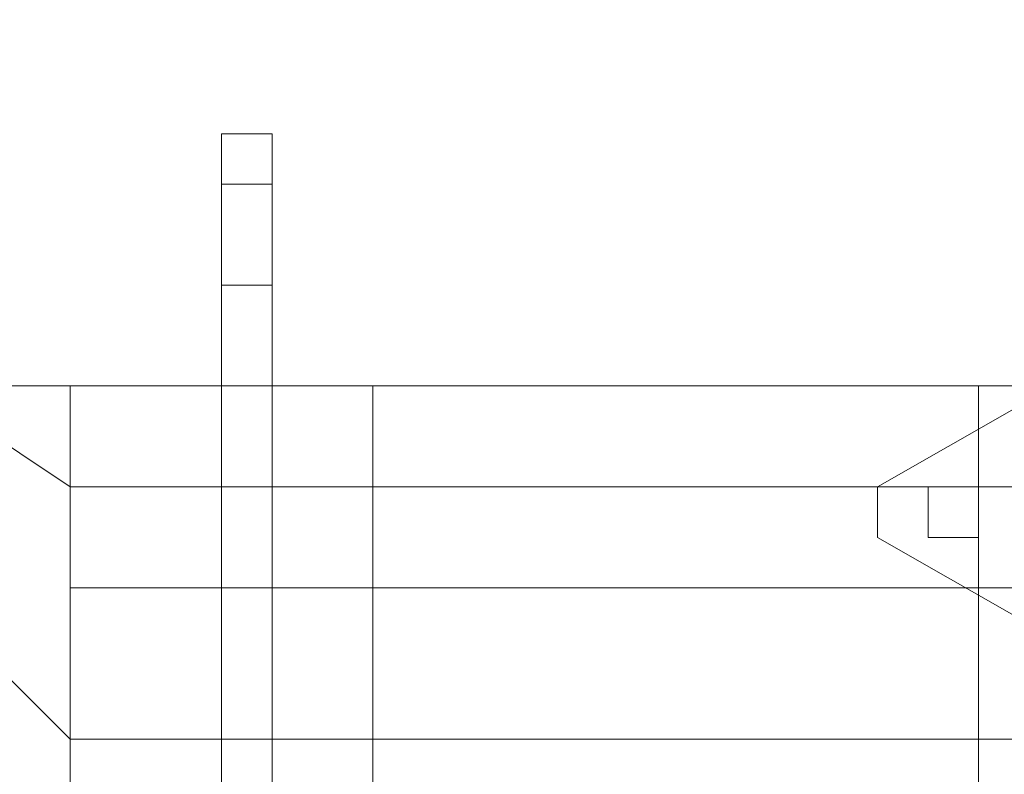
# Model space of a CAD drawing. Header units: inches. Extents: x -79624 to 52587, y -27526 to 10116.
# Tile 48 of 256: x 9591 to 9766, y -15038 to -14904. Entities that reach past the tile are written whole.
import ezdxf
from ezdxf import colors
from ezdxf.entities.mleader import LeaderData, LeaderLine
from ezdxf.math import Vec2, Vec3

# ---------------------------------------------------------------- set-up
doc = ezdxf.new("R2010")
doc.units = ezdxf.units.IN
doc.header["$MEASUREMENT"] = 0
doc.layers.add('- მექანიკური ნაწილი', color=7, linetype='Continuous', lineweight=18)
doc.layers.add('Dimensioning - General', color=7, linetype='Continuous')
doc.styles.add('CT', font='ARIALN.TTF', dxfattribs={"height": 200})
doc.styles.add('GENERATED_STYLE_1', font='txt')
doc.dimstyles.new('GENERATED_STYLE__1', dxfattribs={"dimtxt": 100, "dimasz": 76, "dimexe": 0.18, "dimexo": 0.0625, "dimgap": 0, "dimtad": 0, "dimdec": 0, "dimlfac": 0.1, "dimzin": 0, "dimdsep": 46, "dimtxsty": 'GENERATED_STYLE_1', "dimblk": 'ARROWHEAD_5', "dimblk1": 'ARROWHEAD_5', "dimblk2": 'ARROWHEAD_5', "dimcen": 0.09, "dimse1": 1, "dimse2": 1, "dimclrd": 7, "dimclre": 7, "dimclrt": 7, "dimadec": 0, "dimazin": 0, "dimtfac": 1, "dimtdec": 4, "dimtmove": 0, "dimatfit": 3, "dimfxl": 1, "dimtolj": 1, "dimtzin": 0, "dimarcsym": 0})
doc.dimstyles.new('GENERATED_STYLE__2', dxfattribs={"dimtxt": 100, "dimasz": 76, "dimexe": 0.18, "dimexo": 0.0625, "dimgap": 0, "dimtad": 0, "dimtih": 1, "dimtoh": 1, "dimdec": 0, "dimlfac": 0.1, "dimzin": 0, "dimdsep": 46, "dimtxsty": 'GENERATED_STYLE_1', "dimblk": 'ARROWHEAD_5', "dimblk1": 'ARROWHEAD_5', "dimblk2": 'ARROWHEAD_5', "dimcen": 0.09, "dimse1": 1, "dimse2": 1, "dimclrd": 7, "dimclre": 7, "dimclrt": 7, "dimadec": 0, "dimazin": 0, "dimtfac": 1, "dimtdec": 4, "dimtmove": 0, "dimatfit": 3, "dimfxl": 1, "dimtolj": 1, "dimtzin": 0, "dimarcsym": 0})

# ---------------------------------------------------------------- blocks, each defined once
blk = doc.blocks.new('ARROWHEAD_5')
at = {"linetype": 'Continuous', "lineweight": 0}
blk.add_hatch(color=0, dxfattribs=at).paths.add_polyline_path([(-1, 0.2679), (0, 0), (-1, -0.2679)])
at = {"color": 0, "linetype": 'Continuous', "lineweight": 0}
blk.add_line((0, 0), (-1, 0), dxfattribs=at)
blk = doc.blocks.new('*D249')
at = {"layer": 'Defpoints', "color": 0, "linetype": 'Continuous', "transparency": 16777216}
for p in [(358.56, 209.2), (25258.56, 209.2), (1258.56, -26125.72)]:
    blk.add_point(p, dxfattribs=at)
at = {"layer": 'Dimensioning - General', "color": 7, "linetype": 'Continuous', "lineweight": -2, "transparency": 16777216}
for p, q in [((358.56, 133.2), (358.56, -12795.72)), ((358.56, -26049.72), (358.56, -13148.1))]:
    blk.add_line(p, q, dxfattribs=at)
at = {"layer": 'Dimensioning - General', "color": 7, "linetype": 'Continuous', "lineweight": -2, "transparency": 16777216, "xscale": 76.00000000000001, "yscale": 76.00000000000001, "zscale": 76.00000000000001}
for p, rotation in [((358.56, 209.2), 90), ((358.56, -26125.72), 270)]:
    blk.add_blockref('ARROWHEAD_5', p, dxfattribs=dict(at, rotation=rotation))
at = {"layer": 'Dimensioning - General', "color": 7, "linetype": 'Continuous', "lineweight": 13, "transparency": 16777216, "insert": (358.56, -12971.91), "char_height": 100, "attachment_point": 5, "rotation": 90, "style": 'GENERATED_STYLE_1'}
blk.add_mtext('\\A1;2633', dxfattribs=at)
blk = doc.blocks.new('*D264')
at = {"layer": 'Defpoints', "color": 0, "linetype": 'Continuous', "transparency": 16777216}
for p in [(7428.97, -14429.12), (51186.63, -26125.72), (51186.63, -26425.72)]:
    blk.add_point(p, dxfattribs=at)
at = {"layer": 'Dimensioning - General', "color": 7, "linetype": 'Continuous', "lineweight": -2, "transparency": 16777216}
for p, q in [((7504.97, -26425.72), (29120.84, -26425.72)), ((51110.63, -26425.72), (29468.46, -26425.72))]:
    blk.add_line(p, q, dxfattribs=at)
at = {"layer": 'Dimensioning - General', "color": 7, "linetype": 'Continuous', "lineweight": -2, "transparency": 16777216, "xscale": 76.00000000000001, "yscale": 76.00000000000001, "zscale": 76.00000000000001, "rotation": 180}
blk.add_blockref('ARROWHEAD_5', (7428.97, -26425.72), dxfattribs=at)
at = {"layer": 'Dimensioning - General', "color": 7, "linetype": 'Continuous', "lineweight": -2, "transparency": 16777216, "xscale": 76.00000000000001, "yscale": 76.00000000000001, "zscale": 76.00000000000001}
blk.add_blockref('ARROWHEAD_5', (51186.63, -26425.72), dxfattribs=at)
at = {"layer": 'Dimensioning - General', "color": 7, "linetype": 'Continuous', "lineweight": 13, "transparency": 16777216, "insert": (29294.65, -26425.72), "char_height": 100, "attachment_point": 5, "style": 'GENERATED_STYLE_1'}
blk.add_mtext('\\A1;4376', dxfattribs=at)
blk = doc.blocks.new('*D276')
at = {"layer": 'Defpoints', "color": 0, "linetype": 'Continuous', "transparency": 16777216}
for p in [(7428.97, -14429.12), (51786.63, -14429.12), (4328.73, -18360.58)]:
    blk.add_point(p, dxfattribs=at)
at = {"layer": 'Dimensioning - General', "color": 7, "linetype": 'Continuous', "lineweight": -2, "transparency": 16777216}
for p, q in [((51786.63, -14505.12), (51786.63, -16274.38)), ((51786.63, -18284.58), (51786.63, -16531.53))]:
    blk.add_line(p, q, dxfattribs=at)
at = {"layer": 'Dimensioning - General', "color": 7, "linetype": 'Continuous', "lineweight": -2, "transparency": 16777216, "xscale": 76.00000000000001, "yscale": 76.00000000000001, "zscale": 76.00000000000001}
for p, rotation in [((51786.63, -14429.12), 90), ((51786.63, -18360.58), 270)]:
    blk.add_blockref('ARROWHEAD_5', p, dxfattribs=dict(at, rotation=rotation))
at = {"layer": 'Dimensioning - General', "color": 7, "linetype": 'Continuous', "lineweight": 13, "transparency": 16777216, "insert": (51786.63, -16402.95), "char_height": 100, "attachment_point": 5, "rotation": 90, "style": 'GENERATED_STYLE_1'}
blk.add_mtext('\\A1;393', dxfattribs=at)
blk = doc.blocks.new('_DotSmall')
at = {"color": 0, "linetype": 'ByBlock', "const_width": 0.5}
blk.add_lwpolyline([(-0.0625, 0, 1), (0.0625, 0, 1)], format="xyb", close=True, dxfattribs=at)

msp = doc.modelspace()

# ---------------------------------------------------------------- linework, layer by layer
at = {"layer": '- მექანიკური ნაწილი', "color": 7, "lineweight": 0}
for points in [[(9636.15189, -15067.60756), (9636.15189, -15031.67945), (9636.15189, -15004.73337), (9600.22378, -15004.73337), (9600.22378, -15031.67945), (9636.15189, -15031.67945), (9636.15189, -15004.73337), (9600.22378, -15004.73337), (9636.15189, -15004.73337), (9636.15189, -14986.76931), (9600.22378, -14986.76931), (9600.22378, -14968.80526), (9636.15189, -14968.80526), (9636.15189, -14986.76931), (9600.22378, -14986.76931), (9600.22378, -15004.73337), (9600.22378, -15031.67945), (9636.15189, -15031.67945), (9636.15189, -15067.60756), (9636.15189, -15031.67945), (9636.15189, -15004.73337), (9636.15189, -14968.80526), (9636.15189, -14950.8412), (9636.15189, -14932.87714), (9636.15189, -14923.89512), (9636.15189, -14932.87714), (9636.15189, -14950.8412), (9636.15189, -14968.80526), (9636.15189, -15004.73337), (9636.15189, -15031.67945), (9779.86434, -15031.67945)], [(9627.16986, -14932.87714), (9627.16986, -14923.89512)], [(9636.15189, -14923.89512), (9636.15189, -14932.87714), (9627.16986, -14932.87714)], [(9627.16986, -14923.89512), (9636.15189, -14923.89512)], [(9779.86434, -15031.67945), (9636.15189, -15031.67945), (9636.15189, -15004.73337), (9636.15189, -15040.66148), (9636.15189, -15004.73337), (9636.15189, -15040.66148), (9636.15189, -15004.73337), (9627.16986, -15004.73337), (9627.16986, -14968.80526), (9627.16986, -14950.8412), (9627.16986, -14968.80526), (9636.15189, -14968.80526), (9636.15189, -14950.8412), (9636.15189, -14932.87714), (9627.16986, -14932.87714), (9627.16986, -14923.89512), (9627.16986, -14932.87714), (9627.16986, -14950.8412), (9627.16986, -14932.87714), (9627.16986, -14950.8412), (9636.15189, -14950.8412), (9627.16986, -14950.8412), (9636.15189, -14950.8412), (9636.15189, -14968.80526), (9636.15189, -14986.76931), (9636.15189, -14968.80526), (9636.15189, -14986.76931), (9636.15189, -14968.80526), (9627.16986, -14968.80526), (9627.16986, -14986.76931), (9627.16986, -14968.80526), (9636.15189, -14968.80526), (9636.15189, -15004.73337), (9636.15189, -15031.67945), (9636.15189, -15067.60756)], [(9636.15189, -14932.87714), (9636.15189, -14923.89512), (9636.15189, -14932.87714)], [(9636.15189, -14923.89512), (9636.15189, -14923.89512)], [(9636.15189, -14923.89512), (9636.15189, -14932.87714), (9636.15189, -14923.89512)], [(9636.15189, -14932.87714), (9636.15189, -14923.89512)], [(9636.15189, -14923.89512), (9636.15189, -14932.87714)], [(9636.15189, -14932.87714), (9636.15189, -14923.89512)], [(9636.15189, -14923.89512), (9636.15189, -14932.87714)], [(9636.15189, -14941.85917), (9636.15189, -14932.87714), (9636.15189, -14941.85917)], [(9636.15189, -14932.87714), (9636.15189, -14932.87714)], [(9636.15189, -14932.87714), (9636.15189, -14932.87714)], [(9636.15189, -14932.87714), (9636.15189, -14941.85917), (9636.15189, -14932.87714)], [(9636.15189, -14941.85917), (9636.15189, -14932.87714)], [(9636.15189, -14932.87714), (9636.15189, -14941.85917)], [(9636.15189, -14941.85917), (9636.15189, -14932.87714)], [(9636.15189, -14932.87714), (9636.15189, -14941.85917)], [(9636.15189, -14968.80526), (9636.15189, -14941.85917), (9636.15189, -14968.80526)], [(9636.15189, -14941.85917), (9636.15189, -14941.85917)], [(9636.15189, -14941.85917), (9636.15189, -14941.85917)], [(9636.15189, -14941.85917), (9636.15189, -14968.80526), (9636.15189, -14941.85917)], [(9636.15189, -14968.80526), (9636.15189, -14941.85917)], [(9636.15189, -14941.85917), (9636.15189, -14968.80526)], [(9636.15189, -14968.80526), (9636.15189, -14941.85917)], [(9636.15189, -14941.85917), (9636.15189, -14968.80526)], [(9627.16986, -14950.8412), (9627.16986, -14950.8412)], [(9627.16986, -14959.82323), (9627.16986, -14950.8412)], [(9627.16986, -14950.8412), (9627.16986, -14950.8412)], [(9627.16986, -14950.8412), (9627.16986, -14959.82323)], [(9636.15189, -14950.8412), (9636.15189, -14950.8412)], [(9636.15189, -14950.8412), (9636.15189, -14950.8412)], [(9636.15189, -14950.8412), (9636.15189, -14950.8412)], [(9636.15189, -14950.8412), (9636.15189, -14959.82323)], [(9636.15189, -14959.82323), (9636.15189, -14950.8412)], [(9636.15189, -14950.8412), (9636.15189, -14950.8412)], [(9636.15189, -14950.8412), (9636.15189, -14959.82323)], [(9636.15189, -14959.82323), (9636.15189, -14950.8412)], [(9636.15189, -14950.8412), (9636.15189, -14950.8412)], [(9636.15189, -14950.8412), (9636.15189, -14959.82323)], [(9636.15189, -14959.82323), (9636.15189, -14950.8412)], [(9636.15189, -14950.8412), (9636.15189, -14950.8412)], [(9636.15189, -14950.8412), (9636.15189, -14959.82323)], [(9636.15189, -14959.82323), (9636.15189, -14950.8412)], [(9636.15189, -14950.8412), (9636.15189, -14950.8412)], [(9627.16986, -14959.82323), (9627.16986, -14959.82323)], [(9627.16986, -14959.82323), (9627.16986, -14959.82323)], [(9627.16986, -14959.82323), (9627.16986, -14959.82323)], [(9627.16986, -14959.82323), (9627.16986, -14959.82323)], [(9627.16986, -14959.82323), (9627.16986, -14968.80526)], [(9627.16986, -14968.80526), (9627.16986, -14959.82323)], [(9627.16986, -14959.82323), (9627.16986, -14959.82323)], [(9627.16986, -14959.82323), (9627.16986, -14959.82323)], [(9779.86434, -14968.80526), (9636.15189, -14968.80526), (9636.15189, -14959.82323), (9636.15189, -14968.80526), (9636.15189, -14959.82323), (9636.15189, -14968.80526), (9636.15189, -15004.73337), (9627.16986, -15004.73337), (9627.16986, -14986.76931), (9627.16986, -15004.73337), (9627.16986, -14968.80526), (9636.15189, -14968.80526), (9636.15189, -15004.73337), (9627.16986, -15004.73337), (9627.16986, -15040.66148), (9627.16986, -15004.73337), (9627.16986, -15040.66148)], [(9636.15189, -14959.82323), (9636.15189, -14959.82323)], [(9636.15189, -14959.82323), (9636.15189, -14959.82323)], [(9636.15189, -14959.82323), (9636.15189, -14959.82323)], [(9636.15189, -14959.82323), (9636.15189, -14959.82323)], [(9636.15189, -14959.82323), (9636.15189, -14959.82323)], [(9636.15189, -14959.82323), (9636.15189, -14959.82323)], [(9636.15189, -14959.82323), (9636.15189, -14959.82323)], [(9636.15189, -14959.82323), (9636.15189, -14959.82323)], [(9636.15189, -14959.82323), (9636.15189, -14959.82323)], [(9636.15189, -14959.82323), (9636.15189, -14959.82323)], [(9600.22378, -14968.80526), (9600.22378, -14968.80526)], [(9636.15189, -14968.80526), (9600.22378, -14968.80526), (9636.15189, -14968.80526)], [(9600.22378, -14968.80526), (9600.22378, -14968.80526)], [(9636.15189, -14968.80526), (9600.22378, -14968.80526), (9636.15189, -14968.80526)], [(9600.22378, -15067.60756), (9600.22378, -15031.67945), (9636.15189, -15031.67945), (9636.15189, -15004.73337), (9636.15189, -14968.80526), (9636.15189, -15004.73337), (9636.15189, -15031.67945), (9636.15189, -15004.73337), (9636.15189, -14968.80526), (9636.15189, -14986.76931), (9779.86434, -14986.76931)], [(9627.16986, -14968.80526), (9627.16986, -14968.80526)], [(9627.16986, -14968.80526), (9627.16986, -14968.80526)], [(9627.16986, -14968.80526), (9627.16986, -14968.80526)], [(9627.16986, -14968.80526), (9627.16986, -14968.80526)], [(9636.15189, -14986.76931), (9636.15189, -14968.80526)], [(9636.15189, -14968.80526), (9636.15189, -14968.80526)], [(9636.15189, -14968.80526), (9636.15189, -14968.80526)], [(9636.15189, -14968.80526), (9636.15189, -14986.76931)], [(9636.15189, -14968.80526), (9636.15189, -14968.80526)], [(9636.15189, -14968.80526), (9636.15189, -14968.80526)], [(9636.15189, -14968.80526), (9779.86434, -14968.80526), (9636.15189, -14968.80526)], [(9636.15189, -14968.80526), (9779.86434, -14968.80526), (9636.15189, -14968.80526)], [(9636.15189, -15004.73337), (9636.15189, -14968.80526), (9636.15189, -15004.73337)], [(9636.15189, -14968.80526), (9636.15189, -14968.80526)], [(9636.15189, -14968.80526), (9636.15189, -14968.80526)], [(9636.15189, -14968.80526), (9636.15189, -15004.73337), (9636.15189, -14968.80526)], [(9636.15189, -14968.80526), (9636.15189, -14968.80526)], [(9636.15189, -14968.80526), (9636.15189, -14968.80526)], [(9636.15189, -14968.80526), (9636.15189, -14968.80526)], [(9636.15189, -14968.80526), (9636.15189, -14968.80526)], [(10282.8579, -14986.76931), (9779.86434, -14986.76931), (9636.15189, -14986.76931), (9636.15189, -14968.80526), (9779.86434, -14968.80526), (9779.86434, -14986.76931), (9779.86434, -14968.80526), (10282.8579, -14968.80526)], [(9779.86434, -15004.73337), (9636.15189, -15004.73337), (9636.15189, -14986.76931), (9636.15189, -15004.73337), (9636.15189, -14986.76931), (9636.15189, -15004.73337), (9636.15189, -14986.76931), (9600.22378, -14986.76931), (9600.22378, -15004.73337), (9636.15189, -15004.73337), (9636.15189, -14986.76931), (9779.86434, -14986.76931)], [(9636.15189, -15004.73337), (9636.15189, -14986.76931)], [(9636.15189, -14986.76931), (9636.15189, -15004.73337)], [(10282.8579, -15004.73337), (9779.86434, -15004.73337), (9779.86434, -14986.76931), (9636.15189, -14986.76931), (9636.15189, -15004.73337), (9779.86434, -15004.73337), (9779.86434, -15031.67945), (10282.8579, -15031.67945)], [(9636.15189, -15040.66148), (9636.15189, -15004.73337), (9627.16986, -15004.73337), (9627.16986, -15040.66148)], [(9636.15189, -15040.66148), (9636.15189, -15004.73337)], [(9636.15189, -15004.73337), (9636.15189, -15040.66148)], [(9636.15189, -15040.66148), (9636.15189, -15004.73337), (9636.15189, -15040.66148)], [(9636.15189, -15004.73337), (9636.15189, -15004.73337)], [(9636.15189, -15004.73337), (9636.15189, -15004.73337)], [(9636.15189, -15004.73337), (9636.15189, -15040.66148), (9636.15189, -15004.73337)], [(9779.86434, -15067.60756), (9779.86434, -15031.67945), (9636.15189, -15031.67945), (9636.15189, -15004.73337), (9779.86434, -15004.73337), (10282.8579, -15004.73337)], [(9636.15189, -15040.66148), (9636.15189, -15004.73337), (9779.86434, -15004.73337)], [(9636.15189, -15013.71539), (9636.15189, -15013.71539)], [(9636.15189, -15013.71539), (9636.15189, -15013.71539)], [(9636.15189, -15013.71539), (9636.15189, -15013.71539)], [(9636.15189, -15013.71539), (9636.15189, -15022.69742)], [(9636.15189, -15022.69742), (9636.15189, -15013.71539)], [(9636.15189, -15013.71539), (9636.15189, -15013.71539)], [(9636.15189, -15013.71539), (9636.15189, -15022.69742)], [(9636.15189, -15022.69742), (9636.15189, -15013.71539)], [(9636.15189, -15022.69742), (9636.15189, -15022.69742)], [(9636.15189, -15022.69742), (9636.15189, -15022.69742)], [(9636.15189, -15022.69742), (9636.15189, -15022.69742)], [(9636.15189, -15022.69742), (9636.15189, -15022.69742)]]:
    msp.add_lwpolyline(points, dxfattribs=at)
for points in [[(9636.15189, -14932.87714), (9636.15189, -14923.89512), (9627.16986, -14923.89512), (9627.16986, -14932.87714)], [(9636.15189, -14932.87714), (9636.15189, -14950.8412), (9627.16986, -14950.8412), (9627.16986, -14932.87714)], [(9627.16986, -15139.46378), (9627.16986, -15193.35595), (9627.16986, -15148.44581), (9627.16986, -15103.53567), (9627.16986, -15067.60756), (9627.16986, -15031.67945), (9627.16986, -15004.73337), (9627.16986, -14968.80526), (9627.16986, -14950.8412), (9627.16986, -14968.80526), (9627.16986, -15004.73337), (9627.16986, -15031.67945), (9627.16986, -15067.60756), (9627.16986, -15103.53567), (9627.16986, -15148.44581), (9627.16986, -15193.35595)], [(9627.16986, -14959.82323), (9627.16986, -14950.8412)], [(9636.15189, -14959.82323), (9636.15189, -14950.8412)], [(9636.15189, -14959.82323), (9636.15189, -14950.8412)], [(9627.16986, -14959.82323), (9627.16986, -14968.80526)], [(9636.15189, -14968.80526), (9636.15189, -14986.76931), (9600.22378, -14986.76931), (9600.22378, -14968.80526)], [(9752.91825, -14995.75134), (9761.90028, -14995.75134), (9761.90028, -14986.76931), (9752.91825, -14986.76931)], [(9752.91825, -14995.75134), (9761.90028, -14995.75134), (9761.90028, -14986.76931), (9752.91825, -14986.76931)], [(9636.15189, -15013.71539), (9636.15189, -15022.69742)], [(9636.15189, -15013.71539), (9636.15189, -15022.69742)], [(9636.15189, -15067.60756), (9600.22378, -15067.60756), (9600.22378, -15031.67945), (9636.15189, -15031.67945), (9636.15189, -15067.60756), (9636.15189, -15103.53567), (9636.15189, -15067.60756), (9636.15189, -15103.53567), (9636.15189, -15067.60756), (9636.15189, -15031.67945), (9779.86434, -15031.67945), (9779.86434, -15067.60756), (9779.86434, -15031.67945), (9779.86434, -15067.60756), (9636.15189, -15067.60756), (9600.22378, -15067.60756), (9636.15189, -15067.60756), (9636.15189, -15031.67945), (9636.15189, -15067.60756), (9636.15189, -15031.67945)]]:
    msp.add_lwpolyline(points, close=True, dxfattribs=at)
at = {"layer": '- მექანიკური ნაწილი', "lineweight": 0}
for points in [[(9806.81042, -14950.8412), (9743.93623, -14986.76931), (9806.81042, -14950.8412)], [(9743.93623, -14986.76931), (9743.93623, -14995.75134), (9743.93623, -14986.76931)], [(9743.93623, -14986.76931), (9743.93623, -14986.76931)], [(9743.93623, -14995.75134), (9743.93623, -14995.75134)], [(9743.93623, -14995.75134), (9743.93623, -14995.75134)], [(9743.93623, -14995.75134), (9806.81042, -15031.67945), (9743.93623, -14995.75134)]]:
    msp.add_lwpolyline(points, dxfattribs=at)
at = {"layer": '- მექანიკური ნაწილი', "color": 244, "lineweight": 0, "true_color": 0x991b1e}
msp.add_lwpolyline([(9600.22378, -15417.90665), (9600.22378, -14968.80526), (9393.63714, -14968.80526), (9393.63714, -15417.90665)], close=True, dxfattribs=at)
at = {"layer": '- მექანიკური ნაწილი', "color": 1, "lineweight": 0}
for points in [[(9600.22378, -15031.67945), (9537.34958, -14968.80526)], [(9600.22378, -14986.76931), (9573.2777, -14968.80526)]]:
    msp.add_lwpolyline(points, dxfattribs=at)
at = {"layer": '- მექანიკური ნაწილი', "color": 8, "lineweight": 0, "true_color": 0x767676}
for points in [[(9654.11595, -14968.80526), (9654.11595, -14986.76931), (9761.90028, -14986.76931)], [(9761.90028, -14968.80526), (9654.11595, -14968.80526)], [(9654.11595, -14968.80526), (9761.90028, -14968.80526), (9654.11595, -14968.80526)], [(9654.11595, -14968.80526), (9761.90028, -14968.80526), (9654.11595, -14968.80526)], [(9761.90028, -14986.76931), (9761.90028, -14968.80526)], [(9761.90028, -14968.80526), (9761.90028, -14968.80526)], [(9761.90028, -14968.80526), (9761.90028, -14968.80526)], [(9654.11595, -15004.73337), (9654.11595, -14986.76931), (9761.90028, -14986.76931)], [(9761.90028, -14986.76931), (9761.90028, -15004.73337)], [(9761.90028, -15004.73337), (9654.11595, -15004.73337)], [(9654.11595, -15031.67945), (9654.11595, -15004.73337), (9761.90028, -15004.73337)], [(9761.90028, -15004.73337), (9761.90028, -15031.67945)], [(9761.90028, -15031.67945), (9654.11595, -15031.67945)]]:
    msp.add_lwpolyline(points, dxfattribs=at)
for points in [[(9654.11595, -14986.76931), (9654.11595, -14968.80526), (9761.90028, -14968.80526), (9761.90028, -14986.76931)], [(9654.11595, -14986.76931), (9654.11595, -15004.73337), (9761.90028, -15004.73337), (9761.90028, -14986.76931)], [(9654.11595, -15004.73337), (9654.11595, -15031.67945), (9761.90028, -15031.67945), (9761.90028, -15004.73337)], [(9654.11595, -15031.67945), (9654.11595, -15067.60756), (9761.90028, -15067.60756), (9761.90028, -15031.67945)], [(9654.11595, -15067.60756), (9654.11595, -15031.67945), (9761.90028, -15031.67945), (9761.90028, -15067.60756)]]:
    msp.add_lwpolyline(points, close=True, dxfattribs=at)

# ---------------------------------------------------------------- dimensions: what is measured, and where the dimension line sits
at = {"layer": 'Dimensioning - General', "color": 7, "linetype": 'Continuous', "lineweight": 13}
for base, p1, p2, picture, middle in [((358.55594, 209.20337), (1258.55593, -26125.72241), (25258.55593, 209.20337), '*D249', (358.55594, -12971.91402)), ((51786.62821, -14429.12325), (4328.72843, -18360.58402), (7428.96845, -14429.12325), '*D276', (51786.62821, -16402.95414))]:
    dim = msp.add_linear_dim(base=base, p1=p1, p2=p2, angle=90, dimstyle='GENERATED_STYLE__1', dxfattribs=at)
    dim.commit()
    dim.dimension.update_dxf_attribs({"geometry": picture, "text_midpoint": middle, "dimtype": 160, "text_rotation": 90})
dim = msp.add_linear_dim(base=(51186.62821, -26425.72242), p1=(7428.96845, -14429.12325), p2=(51186.62821, -26125.72241), dimstyle='GENERATED_STYLE__2', dxfattribs=at)
dim.commit()
dim.dimension.update_dxf_attribs({"geometry": '*D264', "text_midpoint": (29294.65282, -26425.72242), "dimtype": 160})

# ---------------------------------------------------------------- leaders
at = {"layer": '- მექანიკური ნაწილი', "color": 7}
ml = msp.add_multileader_mtext('Standard', dxfattribs=at)
ml.set_content('{\\fSylfaen|b1|i0|c0|p18;FDB-ROOF  \\fSylfaen|b0|i0|c0|p18;\\C1;QF-2            \\C7;N2XH FE180 E90-4X2.5}', color=7, style='CT')
ml.set_leader_properties()
ml.set_arrow_properties(name='DOTSMALL')
ml.build(insert=Vec2(0, 0))
ml.multileader.update_dxf_attribs({"has_dogleg": 0, "text_left_attachment_type": 6, "text_right_attachment_type": 6, "dogleg_length": 9, "arrow_head_size": 215.76216})
ctx = ml.context
ctx.base_point, ctx.char_height, ctx.arrow_head_size, ctx.landing_gap_size, ctx.plane_origin = Vec3(8390.91148, -14136.45006), 214.21600799, 215.76216, 71.92072, Vec3(-12326.21267, -34545.50914)
ctx.left_attachment, ctx.right_attachment, ctx.text_align_type = 6, 6, 1
notes = []
notes.append((ctx, [(0, (1, 1, 0), (11662.84716, -14136.45006), (-1, 0), 9, [(2, [(10462.49845, -15148.44581)], 0, [])])]))
ctx.mtext.insert, ctx.mtext.width, ctx.mtext.defined_height, ctx.mtext.alignment, ctx.mtext.flow_direction = Vec3(10022.37932, -13879.39085), 3165.613385, 305.10903, 2, 5
for ctx, leaders in notes:
    for number, flags, end, landing, length, lines in leaders:
        leader = LeaderData()
        leader.index, (leader.has_last_leader_line, leader.has_dogleg_vector, leader.attachment_direction) = number, flags
        leader.last_leader_point, leader.dogleg_vector, leader.dogleg_length = Vec3(end), Vec3(landing), length
        for number, points, colour, breaks in lines:
            line = LeaderLine()
            line.index, line.vertices, line.color, line.breaks = number, Vec3.list(points), colors.encode_raw_color(colour), breaks
            leader.lines.append(line)
        ctx.leaders.append(leader)

doc.saveas('drawing.dxf')
